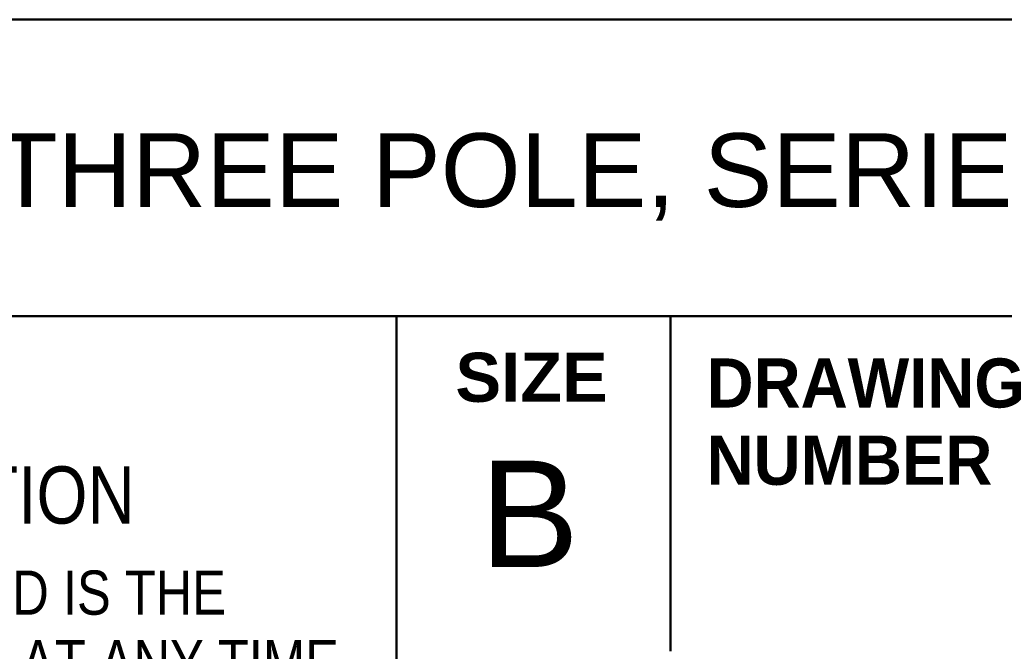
# Model space of a CAD drawing. Header units: inches. Extents: x 0.2 to 29.5, y 0.6 to 18.6.
# Tile 7 of 21: x 21.3 to 23.4, y 2.2 to 3.5. Entities that reach past the tile are written whole.
import ezdxf

# ---------------------------------------------------------------- set-up
doc = ezdxf.new("R2010")
doc.units = ezdxf.units.IN
doc.header["$LTSCALE"] = 1.75
doc.header["$MEASUREMENT"] = 0
doc.layers.add('Title (ANSI)', color=7, linetype='Continuous', lineweight=50)
doc.styles.add('Note Text (ANSI)', font='TAHOMA.TTF')
doc.styles.add('Text Style107', font='arialbd.ttf')
doc.styles.add('Text Style117', font='arialbd.ttf')
doc.styles.add('Text Style47', font='ARIALN.TTF')
doc.styles.add('Text Style50', font='arial.ttf')
doc.styles.add('Text Style55', font='arial.ttf')
doc.styles.add('Text Style59', font='arial.ttf')

# ---------------------------------------------------------------- blocks, each defined once
blk = doc.blocks.new('Title Blocks ICD TITLE BLOCK MM CUSTOMER')
at = {"layer": 'Title (ANSI)'}
for p, q in [((3.2614, 8.5744), (11.2614, 8.5744)), ((3.2614, 8.212), (11.2564, 8.212)), ((7.2614, 8.212), (7.2614, 7.1921)), ((7.5963, 7.8029), (7.5963, 8.2129))]:
    blk.add_line(p, q, dxfattribs=at)
at = {"layer": 'Title (ANSI)', "attachment_point": 5, "style": 'Note Text (ANSI)'}
for s, insert, char_height in [('\\fArial|b1|i0;\\H0.0600;SIZE', (7.4264, 8.137), 0.06), ('\\fArial Narrow|b0|i0;\\H0.0700;NOTICE TO PERSONS RECEIVING THIS DOCUMENT AND/OR TECHNICAL INFORMATION', (5.2422, 7.9931), 0.07)]:
    blk.add_mtext(s, dxfattribs=dict(at, insert=insert, char_height=char_height))
at = {"layer": 'Title (ANSI)', "style": 'Note Text (ANSI)'}
for s, insert, char_height, attachment_point, line_spacing_factor in [('\\fArial|b1|i0;\\H0.0600;DRAWING\\PNUMBER', (7.6399, 8.0828), 0.06, 4, 0.944221), ('\\fArial Narrow|b0|i0;\\H0.0540;THIS DOCUMENT, INCLUDING THE DRAWING AND INFORMATION CONTAINED THEREON, IS CONFIDENTIAL AND IS THE \\PEXCLUSIVE PROPERTY OF EATON CORPORATION, AND IS MERELY ON LOAN AND SUBJECT TO RECALL BY EATON AT ANY TIME.\\PBY TAKING POSSESSION OF THIS DOCUMENT, THE RECIPIENT ACKNOWLEDGES AND AGREES THAT THIS DOCUMENT CANNOT\\PBE USED IN ANY MANNER ADVERSE TO THE INTERESTS OF EATON AND THAT NO PORTION OF THIS DOCUMENT MAY BE\\PCOPIED OR OTHERWISE REPRODUCED WITHOUT THE PRIOR WRITTEN CONSENT OF EATON. IN THE CASE OF CONFLICTING\\PCONTRACTUAL PROVISIONS, THIS NOTICE SHALL GOVERN THE STATUS OF THIS DOCUMENT.', (5.2662, 7.9013), 0.054, 2, 0.941891)]:
    blk.add_mtext(s, dxfattribs=dict(at, insert=insert, char_height=char_height, attachment_point=attachment_point, line_spacing_factor=line_spacing_factor))
at = {"layer": 'Title (ANSI)'}
for tag, p, height, style in [('<TITLE_1>_001', (3.6133, 8.3456), 0.09, 'Text Style50'), ('DESIGNER_001', (8.7694, 8.3294), 0.09, 'Text Style50'), ('<DRAWN_DATE>_001', (10.5486, 8.3294), 0.09, 'Text Style50'), ('<PART_NUMBER>_001', (9.0319, 7.9565), 0.2, 'Text Style117'), ('Sheet_Size_001', (7.3633, 7.9055), 0.13, 'Text Style55'), ('<REVISION_NUMBER>_001', (10.7668, 7.8539), 0.18, 'Text Style107'), ('COPYRIGHT_YEAR_001', (4.6249, 7.2711), 0.07, 'Text Style47'), ('Sheet_Number_001', (10.8042, 7.2617), 0.08, 'Text Style59'), ('Number_of_sheets_001', (11.1011, 7.2617), 0.08, 'Text Style59'), ('<SCALE>_001', (9.8212, 7.2503), 0.08, 'Text Style59')]:
    blk.add_attdef(tag, p, '', height=height, dxfattribs=dict(at, style=style))

msp = doc.modelspace()

# ---------------------------------------------------------------- block references
ref = msp.add_blockref('Title Blocks ICD TITLE BLOCK MM CUSTOMER', (9.3776, -11.5011), dxfattribs=dict(xscale=1.75, yscale=1.75, zscale=1.75))
ref.add_attrib('Sheet_Size_001', 'B', (22.2633, 2.3336), dxfattribs={"layer": 'Title (ANSI)', "height": 0.2275, "style": 'Text Style55'})
ref.add_attrib('<TITLE_1>_001', 'TYPE JDC THERMAL MAGNETIC CIRCUIT BREAKER THREE POLE, SERIES C', (15.7008, 3.1036), dxfattribs={"layer": 'Title (ANSI)', "height": 0.1575, "style": 'Text Style50'})

doc.saveas('drawing.dxf')
